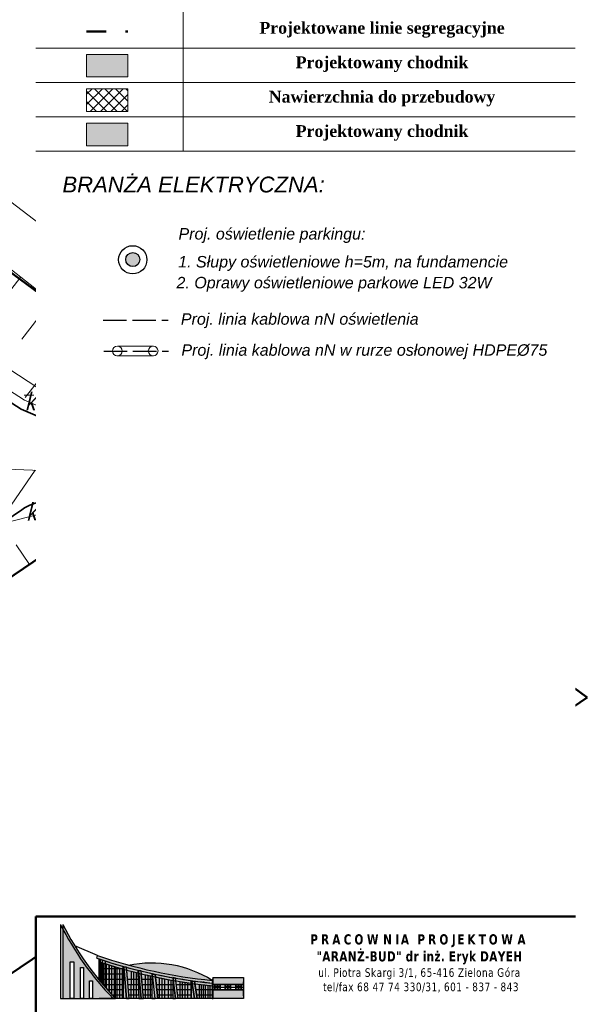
# Model space of a CAD drawing. Header units: metres. Extents: x 5515053 to 5515175, y 5844635 to 5844761.
# Tile 6 of 7: x 5515146 to 5515175, y 5844668 to 5844718. Entities that reach past the tile are written whole.
import ezdxf
from ezdxf.enums import TextEntityAlignment as Align
from ezdxf.lldxf.tags import DXFTag

# ---------------------------------------------------------------- set-up
doc = ezdxf.new("R2010")
doc.units = ezdxf.units.M
doc.header["$LTSCALE"] = 1000
doc.header["$MEASUREMENT"] = 0
doc.set_wipeout_variables(frame=1)
for name, pattern in [('0.5_0.5', [1, 0.5, -0.5]), ('1', [0]), ('ACAD_ISO02W100', [15, 12, -3]), ('BUD', [0]), ('CIĄGłA', [0, 0]), ('GDE', [0]), ('KOC', [2, 1.5, -0.5]), ('KOJ', [0]), ('SCH', [0]), ('UPE', [0]), ('UPK', [0]), ('UPT', [0]), ('WSN', [0])]:
    doc.linetypes.add(name, pattern=pattern)
doc.layers.get('0').update_dxf_attribs({"color": 250, "linetype": 'CONTINUOUS', "lineweight": 30})
doc.layers.add('!KZ_CHODNIK', color=2, linetype='CONTINUOUS', lineweight=30, transparency=0.6)
for name, color, linetype in [('!KZ_GRANICE', 40, '0.5_0.5'), ('!KZ_MAPA', 253, '0.5_0.5'), ('00-elewacja', 7, 'CONTINUOUS'), ('00-słupy', 251, 'CONTINUOUS'), ('OŚWIETLENIE', 1, 'CONTINUOUS'), ('OŚWIETLENIE2', 1, 'CONTINUOUS'), ('tabelka', 7, 'CONTINUOUS')]:
    doc.layers.add(name, color=color, linetype=linetype)
for name, color, linetype, lineweight in [('!KZ_KRAWĘŻNIK', 7, 'CONTINUOUS', 50), ('!KZ_NAWIERZCHNIA KOSTKA BRUKOWA', 5, 'CONTINUOUS', 13), ('02.Opornik', 7, 'DASHED', 9), ('_elektr sieć energet nN', 1, 'ACAD_ISO02W100', 30), ('ARMATURA', 251, 'CONTINUOUS', 20), ('d_WYMIAR', 7, 'CIĄGłA', 9), ('E_przepusty kablowe', 150, 'CONTINUOUS', 15), ('EBT_R_L_1', 7, '1', 18), ('EBU_L_1', 7, '1', 50), ('EDZ_L_1', 30, 'GDE', 50), ('OŚW_PROJ', 2, 'CONTINUOUS', 35), ('SDR_R_L_1', 7, '1', 35), ('SDR_R_L_2', 7, '1', 18), ('SZO_R_L_1', 7, '1', 18), ('SZZ_T_1', 7, 'CONTINUOUS', 18), ('UEEN_R_L_1', 1, '1', 18), ('UKKA_R_T_2', 14, 'CONTINUOUS', 18), ('UKKA_R_T_3', 14, 'CONTINUOUS', 18), ('UKKD_R_L_1', 14, '1', 18), ('UKKD_R_T_4', 14, 'CONTINUOUS', 18), ('UTTM_R_L_1', 30, '1', 18), ('WUK_R_L_1', 15, '1', 18), ('WUK_R_T_1', 247, 'CONTINUOUS', 18), ('WUK_R_T_3', 247, 'CONTINUOUS', 18), ('WYMIAR ZEW', 126, 'CONTINUOUS', 20)]:
    doc.layers.add(name, color=color, linetype=linetype, lineweight=lineweight)
doc.layers.add('!KZ_ZIELEŃ', color=82, linetype='CONTINUOUS', transparency=0.6)
doc.layers.get('WYMIAR ZEW').off()
doc.styles.add('MOJE', font='times.ttf')
doc.styles.get("Standard").update_dxf_attribs({"font": 'ARIALN.TTF', "width": 0.75})
doc.styles.add('Ukośny', font='ariali.ttf')
tags = doc.linetypes.add('DASHED', pattern=[0.75, 0.5, -0.25]).pattern_tags.tags
tags[6:7] = [DXFTag(74, 4), DXFTag(75, 0), DXFTag(340, '0'), DXFTag(46, 1.0), DXFTag(50, 0.0), DXFTag(44, 0.0), DXFTag(45, 0.0)]
tags[4:5] = [DXFTag(74, 4), DXFTag(75, 0), DXFTag(340, '0'), DXFTag(46, 1.0), DXFTag(50, 0.0), DXFTag(44, 0.0), DXFTag(45, 0.0)]

# ---------------------------------------------------------------- blocks, each defined once
blk = doc.blocks.new('DLI')
at = {"color": 253, "lineweight": 13}
blk.add_circle((0, 0), 0.045, dxfattribs=at)
for centre, start, end in [((0, 0.375), 30.1454, 149.8546), ((-0.357, 0.116), 102.1497, 221.8548), ((0.357, 0.116), 318.1452, 77.8503), ((-0.22, -0.303), 174.1535, 293.849), ((0.22, -0.303), 246.151, 5.8465)]:
    blk.add_arc(centre, 0.375, start, end, dxfattribs=at)
blk = doc.blocks.new('WLZ')
blk.add_circle((0, 0), 0.3)
blk = doc.blocks.new('WSU')
blk.add_circle((0, 0), 0.045)
blk = doc.blocks.new('MAPA')
at = {"color": 253, "lineweight": 13}
for p, q in [((83.556, -61.41), (83.545, -60.91)), ((82.324, -62.189), (82.824, -62.177)), ((84.324, -62.143), (84.823, -62.131)), ((83.591, -62.91), (83.603, -63.41))]:
    blk.add_line(p, q, dxfattribs=at)
blk.add_circle((83.574, -62.16), 0.25, dxfattribs=at)
at = {"layer": 'EBT_R_L_1', "color": 253, "linetype": 'SCH', "lineweight": 18}
for p, q in [((88.371, -68.901), (86.115, -70.423)), ((88.288, -68.773), (91.447, -73.461)), ((88.65, -69.315), (86.395, -70.837)), ((81.911, -69.85), (82.605, -70.865)), ((88.93, -69.728), (86.674, -71.251)), ((89.209, -70.142), (86.954, -71.664)), ((86.032, -70.295), (89.191, -74.984)), ((89.489, -70.556), (87.234, -72.078))]:
    blk.add_line(p, q, dxfattribs=at)
at = {"layer": 'EBU_L_1', "color": 253, "linetype": 'BUD', "lineweight": 50}
for p, q in [((52.893, -91.055), (85.214, -69.084)), ((85.214, -69.084), (94.669, -83.059))]:
    blk.add_line(p, q, dxfattribs=at)
at = {"layer": 'EBU_L_1', "color": 253, "linetype": '1'}
blk.add_line((62.296, -104.932), (94.669, -83.059), dxfattribs=at)
at = {"layer": 'EDZ_L_1', "color": 253, "linetype": 'GDE'}
for p, q in [((78.87, -24.65), (106.17, -46.88)), ((106.17, -46.88), (95.14, -59.01)), ((79.28, -54.15), (93.89, -64.923)), ((95.14, -59.01), (93.89, -64.923)), ((93.89, -64.923), (111.2, -77.69)), ((111.2, -77.69), (61.96, -111.29))]:
    blk.add_line(p, q, dxfattribs=at)
at = {"layer": 'SDR_R_L_1', "color": 253, "linetype": 'KOJ', "lineweight": 35}
for p, q in [((73.988, -57.69), (82.171, -62.903)), ((82.171, -62.903), (90.869, -66.633)), ((82.21, -68.063), (73.661, -73.842)), ((84.413, -68.202), (85.214, -69.084)), ((98.984, -77.578), (88.474, -68.619))]:
    blk.add_line(p, q, dxfattribs=at)
at = {"layer": 'SDR_R_L_1', "color": 253, "linetype": 'KOC', "lineweight": 18}
blk.add_line((88.288, -68.773), (86.032, -70.295), dxfattribs=at)
at = {"layer": 'SDR_R_L_1', "color": 253, "linetype": 'KOJ', "lineweight": 35}
blk.add_arc((83.238, -69.302), 1.61, 43.0907, 129.6832, dxfattribs=at)
at = {"layer": 'SDR_R_L_2', "color": 253, "linetype": '1'}
for p, q in [((78.238, -59.806), (82.34, -62.442)), ((82.304, -62.422), (86.698, -64.311)), ((82.106, -62.882), (86.501, -64.771)), ((83.864, -63.637), (84.501, -63.367)), ((84.479, -63.902), (85.116, -63.631)), ((86.698, -64.311), (91.093, -66.2)), ((86.501, -64.771), (90.895, -66.66)), ((88.259, -65.526), (88.896, -65.256)), ((88.874, -65.791), (89.511, -65.52)), ((88.494, -68.632), (90.92, -72.173)), ((88.081, -68.914), (90.507, -72.456)), ((89.052, -70.331), (89.707, -70.402)), ((89.391, -70.827), (90.046, -70.898)), ((90.92, -72.173), (93.345, -75.715)), ((90.507, -72.456), (92.933, -75.997)), ((91.477, -73.872), (92.132, -73.944)), ((91.817, -74.368), (92.472, -74.44)), ((93.345, -75.715), (95.771, -79.256)), ((92.933, -75.997), (95.358, -79.539)), ((93.903, -77.414), (94.558, -77.485)), ((94.243, -77.91), (94.898, -77.981))]:
    blk.add_line(p, q, dxfattribs=at)
at = {"layer": 'SZO_R_L_1', "color": 253, "linetype": '1'}
for p, q in [((86.948, -59.905), (81.112, -55.304)), ((92.784, -64.505), (86.948, -59.905)), ((98.621, -69.106), (92.784, -64.505)), ((104.457, -73.706), (98.621, -69.106)), ((110.293, -78.307), (104.457, -73.706))]:
    blk.add_line(p, q, dxfattribs=at)
for centre in [(86.948, -59.905), (92.784, -64.505), (98.621, -69.106), (104.457, -73.706)]:
    blk.add_circle(centre, 0.17, dxfattribs=at)
at = {"layer": 'UEEN_R_L_1', "color": 253, "linetype": 'UPE', "lineweight": 18}
for p, q in [((83.574, -62.16), (79.562, -59.542)), ((91.817, -66.101), (83.574, -62.16)), ((86.009, -67.145), (84.778, -67.524)), ((87.017, -67.032), (86.009, -67.145)), ((88.371, -67.611), (87.017, -67.032)), ((84.778, -67.524), (84.189, -68.007)), ((99.241, -82.673), (88.371, -67.611)), ((81.623, -68.657), (84.189, -68.007))]:
    blk.add_line(p, q, dxfattribs=at)
at = {"layer": 'UKKD_R_L_1', "color": 253, "linetype": 'UPK', "lineweight": 18}
for p, q in [((63.231, -65.271), (87.608, -66.218)), ((81.47, -68.1), (82.893, -66.037)), ((87.608, -66.218), (84.338, -69.684)), ((102.603, -78.795), (87.608, -66.218))]:
    blk.add_line(p, q, dxfattribs=at)
at = {"layer": 'UTTM_R_L_1', "color": 253, "linetype": 'UPT', "lineweight": 18}
blk.add_line((97.427, -64.331), (75.994, -47.952), dxfattribs=at)
at = {"layer": 'WUK_R_L_1', "color": 253, "linetype": 'WSN', "lineweight": 18}
for p, q in [((82.154, -56.111), (78.918, -60.227)), ((83.723, -57.346), (82.197, -59.301)), ((85.292, -58.59), (82.377, -62.298)), ((87.921, -60.679), (86.716, -62.218)), ((89.49, -61.914), (87.41, -64.552)), ((91.069, -63.157), (90.135, -64.329))]:
    blk.add_line(p, q, dxfattribs=at)
at = {"layer": 'SZZ_T_1', "color": 253, "rotation": 1.322970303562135}
blk.add_blockref('DLI', (89.414, -62.095), dxfattribs=at)
at = {"layer": 'UKKA_R_T_2', "color": 253, "rotation": 1.322970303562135}
blk.add_blockref('WLZ', (87.608, -66.218), dxfattribs=at)
at = {"layer": 'WUK_R_T_1', "color": 253, "rotation": 1.322970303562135}
blk.add_blockref('WSU', (85.32, -68.921), dxfattribs=at)
at = {"layer": 'UKKA_R_T_3', "color": 253, "oblique": 15}
for p in [(82.366, -62.963), (82.433, -68.618)]:
    blk.add_text('k', height=0.9, rotation=1.323, dxfattribs=at).set_placement(p)
blk.add_text('k', height=0.9, rotation=1.323, dxfattribs=at).set_placement((86.76, -65.437), align=Align.MIDDLE)
at = {"layer": 'UKKD_R_T_4', "color": 253, "oblique": 15}
blk.add_text('%%U60.53', height=0.9, rotation=1.323, dxfattribs=at).set_placement((87.753, -63.384))
blk.add_text('59.04', height=0.9, rotation=1.323, dxfattribs=at).set_placement((87.687, -63.986), align=Align.TOP_LEFT)
at = {"layer": 'WUK_R_T_3', "color": 253, "oblique": 15}
blk.add_text('60.49', height=0.9, rotation=1.323, dxfattribs=at).set_placement((85.57, -68.916))
blk = doc.blocks.new('GRANICE')
at = {"layer": 'EDZ_L_1', "linetype": 'GDE'}
for p, q in [((78.87, -24.65), (106.17, -46.88)), ((106.17, -46.88), (95.14, -59.01)), ((79.28, -54.15), (93.89, -64.923)), ((95.14, -59.01), (93.89, -64.923)), ((93.89, -64.923), (111.2, -77.69)), ((111.2, -77.69), (61.96, -111.29))]:
    blk.add_line(p, q, dxfattribs=at)
blk = doc.blocks.new('zw$7899')
at = {"layer": '00-elewacja', "ltscale": 3}
for color, points in [(7, [(55.1, -15.8), (55.1, -25.7, 0.071069), (158.2, -167.9), (160.3, -167.9), (160.3, -164.9, -0.073874)]), (250, [(126.3, -80), (124.6, -85.1, 0.029257), (244.5, -118.1, 0.026979), (358, -136), (358, -130.6, -0.056206)])]:
    blk.add_hatch(color=color, dxfattribs=at).paths.add_polyline_path(points)
at = {"layer": '00-słupy', "ltscale": 3}
for color, points in [(252, [(55.1, -25.7), (55.1, -167.9), (70.2, -167.9), (70.2, -92.5), (77.4, -92.5), (77.4, -167.9), (91.2, -167.9), (91.2, -104.4), (97.7, -104.4), (97.7, -167.9), (110, -167.9), (110, -131.4), (115.7, -131.4), (115.7, -167.9), (154.9, -167.9), (154.9, -164.5, -0.069195)]), (250, [(189.9, -99.4, 0.041218), (361.2, -130.9), (361.2, -130.2, 0.193561)]), (251, [(320, -132.1), (325.2, -132.1), (330.4, -167.9), (325.2, -167.9)])]:
    blk.add_hatch(color=color, dxfattribs=at).paths.add_polyline_path(points)
h = blk.add_hatch(color=252, dxfattribs=at)
h.paths.add_polyline_path([(132.1, -87.7, -0.000597), (129.7, -86.9), (129.7, -92.5), (132.1, -93.3)])
h.paths.add_polyline_path([(136.5, -89.1, -0.001084), (132.1, -87.7), (132.1, -93.3), (136.5, -94.8)])
h.paths.add_polyline_path([(142.9, -91.2, -0.001556), (136.5, -89.1), (136.5, -94.8), (142.9, -96.8)])
h.paths.add_polyline_path([(142.9, -91.2), (142.9, -96.8), (147.1, -98.2), (178.9, -107.6), (178.9, -102, -0.008774)])
h.paths.add_polyline_path([(189.5, -104.9, -0.000926), (185.7, -103.9), (186.2, -109.6), (209, -115.5, 0.000046), (209.2, -115.6), (209, -109.9, -0.004729)])
h.paths.add_polyline_path([(237.6, -116.7, -0.005337), (215.5, -111.5), (216.1, -117.2), (237.6, -122.2)])
h.paths.add_polyline_path([(244.5, -118.1), (245.1, -123.8), (280.6, -130.7, 0.00011), (281, -130.7), (281.1, -128.8), (280.6, -125.2, -0.008588)])
h.paths.add_polyline_path([(318.4, -131.2, -0.007577), (286.4, -126.2), (287.1, -131.8), (318.4, -136.6, 0.00002), (318.4, -136.6)])
h.paths.add_polyline_path([(361.2, -136.4, -0.008457), (325.2, -132.2), (326, -137.7), (361.2, -141.7)])
h = blk.add_hatch(color=250, dxfattribs=at)
h.paths.add_polyline_path([(185.7, -167.9), (178.9, -167.9), (178.9, -102), (180.5, -103.9)])
h.paths.add_polyline_path([(239.2, -118.1), (237.6, -116.7), (237.6, -167.9), (244.5, -167.9)])
h.paths.add_polyline_path([(281.1, -126.2), (280.6, -167.9), (286.4, -167.9)])
h.paths.add_polyline_path([(318.4, -167.9), (318.4, -131.2), (320, -132.1), (325.2, -167.9)])
edge = h.paths.add_edge_path()
edge.add_line((211.8, -128.1), (210.3, -111.5))
edge.add_line((210.3, -111.5), (209, -109.9))
edge.add_line((209, -109.9), (211, -167.9))
edge.add_line((211, -167.9), (215.5, -167.9))
edge.add_line((215.5, -167.9), (212.8, -138.9))
h = blk.add_hatch(color=251, dxfattribs=at)
h.paths.add_polyline_path([(190.9, -167.9), (185.7, -103.9), (180.5, -103.9), (185.7, -167.9)])
h.paths.add_polyline_path([(220.8, -167.9), (215.5, -111.5), (210.3, -111.5), (215.5, -167.9)])
h.paths.add_polyline_path([(244.5, -167.9), (239.2, -118.1), (244.5, -118.6), (249.7, -167.9)])
h.paths.add_polyline_path([(291.5, -167.2), (286.4, -126.2), (280.6, -125.2), (286.4, -167.9)])
h = blk.add_hatch(color=250, dxfattribs=at)
h.paths.add_polyline_path([(212.8, -138.9), (210.7, -115.9, -0.000359), (209.2, -115.6), (211, -167.9), (215.5, -167.9)])
h.paths.add_polyline_path([(210.3, -111.5), (209, -109.9), (209.2, -115.6, 0.000359), (210.7, -115.9)])
h = blk.add_hatch(color=252, dxfattribs=at)
h.paths.add_polyline_path([(363.4, -167.9), (363.4, -149.9), (425.6, -149.9), (425.6, -167.9)])
h.paths.add_polyline_path([(425.6, -124.7), (363.4, -124.7), (363.4, -139.1), (425.6, -139.1)])
at = {"layer": 'ARMATURA'}
blk.add_hatch(color=253, dxfattribs=at).paths.add_polyline_path([(129.7, -92.5), (178.9, -107.6), (178.9, -167.9), (160.3, -167.9), (160.3, -164.9), (129.7, -130.2)])
h = blk.add_hatch(color=253, dxfattribs=at)
h.paths.add_polyline_path([(249.7, -167.9), (245.1, -123.8), (280.6, -130.7), (280.6, -167.9)])
h.paths.add_polyline_path([(287.1, -131.8), (318.4, -136.6), (318.4, -167.9), (291.6, -167.9)])
h.paths.add_polyline_path([(326, -137.7), (361.5, -141.8), (361.2, -167.9), (330.4, -167.9), (326, -137.7)])
h.paths.add_polyline_path([(216.1, -117.2), (237.6, -122.2), (237.6, -167.9), (220.8, -167.9)])
h.paths.add_polyline_path([(186.2, -109.6), (209, -115.5), (211, -167.9), (190.9, -167.9), (186.2, -109.6)])
at = {"layer": '00-elewacja', "color": 7, "ltscale": 3}
blk.add_line((366.7, -144.5), (363.4, -144.5), dxfattribs=at)
for points in [[(50, -15.8, 0.075573), (158.2, -167.9, 1.191413)], [(55.1, -15.8, 0.075573), (163.3, -167.9, 1.191413)], [(126.3, -80, 0.056978), (361.2, -130.9, 0.057292)], [(124.6, -85.1, 0.057105), (361.2, -136.3, 0.057105)], [(189.9, -99.4, -0.193561), (361.2, -130.2, -0.193561)]]:
    blk.add_lwpolyline(points, format="xyb", dxfattribs=at)
for points in [[(50, -15.8), (50, -167.9)], [(55.1, -15.8), (55.1, -167.9), (163.3, -167.9)], [(126.3, -80), (79.5, -59.6)], [(124.6, -85.1), (126.3, -80)], [(132.1, -133.2), (132.1, -87.7)], [(133.3, -93.8), (133.3, -134.7)], [(136.5, -138.4), (136.5, -89.1)], [(138.7, -95.5), (138.7, -141)], [(142.9, -145.8), (142.9, -91.2)], [(144.1, -97.2), (144.1, -147.2)], [(149.5, -98.9), (149.5, -153.3)], [(151.1, -154.9), (151.1, -99.3)], [(154.9, -100.6), (154.9, -159.1)], [(129.7, -106.5), (176.5, -106.5)], [(129.7, -117.3), (178.9, -117.3)], [(160.3, -102.2), (160.3, -167.9)], [(163.3, -167.9), (163.3, -102.9)], [(165.7, -103.8), (165.7, -167.9)], [(171.1, -105.8), (171.1, -167.9)], [(176.5, -106.9), (176.5, -167.9)], [(192.9, -107.2), (192.9, -107.2)], [(195.1, -112), (194.8, -167.9)], [(200.2, -113.3), (200.2, -167.9)], [(205.6, -114.6), (205.6, -167.9)], [(223.8, -119.1), (223.8, -167.9)], [(229.2, -120.3), (229.2, -167.9)], [(129.7, -128.1), (178.9, -128.1)], [(136.9, -138.9), (178.9, -138.9)], [(187.7, -128.1), (209.6, -128.1)], [(188.6, -138.9), (205.6, -138.9)], [(200.5, -138.9), (210, -138.9)], [(217.1, -128.1), (237.6, -128.1)], [(218.1, -138.9), (237.6, -138.9)], [(234.6, -121.5), (234.6, -167.9)], [(246.7, -139), (263.7, -138.9)], [(252.9, -125.4), (252.9, -167.9)], [(258.3, -126.5), (258.3, -167.9)], [(263.7, -127.5), (263.7, -167.9)], [(263.7, -138.9), (280.9, -138.9)], [(271.1, -128.9), (271.1, -167.9)], [(276.5, -129.9), (276.5, -167.9)], [(288, -138.9), (318.4, -138.9)], [(294.8, -133), (294.8, -167.9)], [(300.2, -133.9), (300.2, -167.9)], [(305.6, -134.8), (305.6, -167.9)], [(311, -130.1), (311, -130.2)], [(311, -135.5), (311, -167.9)], [(318.4, -136.6), (318.4, -146.8)], [(325.2, -167.9), (320, -132.1)], [(330.4, -167.9), (325.2, -132.1)], [(334.6, -133.3), (334.6, -133.4)], [(334.6, -138.7), (334.6, -167.9), (334.6, -167.9)], [(338.7, -133.3), (338.7, -133.9)], [(338.7, -139.1), (338.7, -167.9), (338.7, -167.9)], [(342.8, -133.3), (342.8, -134.4)], [(342.8, -139.6), (342.8, -167.9), (342.8, -167.9)], [(347.2, -140.3), (347.2, -167.9)], [(352.6, -140.8), (352.6, -167.9)], [(356.9, -140.3), (356.9, -167.9)], [(415.3, -139.1), (415.3, -149)], [(425.6, -162.5), (425.6, -133.7)], [(146.4, -149.7), (178.9, -149.7)], [(146.4, -149.7), (178.9, -149.7)], [(154.9, -160.5), (178.9, -160.5)], [(189.5, -149.7), (205.6, -149.7)], [(189.5, -149.7), (192.7, -149.7)], [(190.3, -160.5), (211, -160.5)], [(201.3, -149.7), (210.4, -149.7)], [(219.1, -149.7), (237.6, -149.7)], [(220.1, -160.5), (237.6, -160.5)], [(248.3, -149.7), (263.7, -149.7)], [(249, -160.5), (280.6, -160.5)], [(263.7, -149.7), (280.8, -149.7)], [(289.3, -149.7), (318.4, -149.7)], [(290.7, -160.5), (318.4, -160.5)], [(327.8, -149.7), (361.2, -149.7)], [(329.3, -160.5), (361.2, -160.5)], [(377.5, -144.5), (388.3, -144.5)], [(399.1, -144.5), (409.9, -144.5)], [(420.7, -144.5), (425.6, -144.5)], [(154.9, -164.5), (154.9, -167.9)]]:
    blk.add_lwpolyline(points, dxfattribs=at)
for points in [[(70.2, -167.9), (70.2, -92.5), (77.4, -92.5), (77.4, -167.9)], [(91.2, -167.9), (91.2, -104.4), (97.7, -104.4), (97.7, -167.9)], [(110, -167.9), (110, -131.4), (115.7, -131.4), (115.7, -167.9)], [(363.4, -124.7), (361.2, -130.2), (361.2, -167.9), (363.4, -167.9), (363.4, -124.7)], [(363.4, -124.7), (425.6, -124.7), (425.6, -139.1), (363.4, -139.1)], [(363.4, -139.1), (425.6, -139.1), (425.6, -149.9), (363.4, -149.9)], [(366.7, -139.1), (372.1, -139.1), (372.1, -144.5), (366.7, -144.5)], [(366.7, -139.1), (372.1, -139.1), (372.1, -144.5), (366.7, -144.5)], [(367.3, -139.6), (371.6, -139.6), (371.6, -143.9), (367.3, -143.9)], [(372.1, -139.1), (377.5, -139.1), (377.5, -144.5), (372.1, -144.5)], [(372.7, -139.6), (377, -139.6), (377, -143.9), (372.7, -143.9)], [(388.3, -139.1), (393.7, -139.1), (393.7, -144.5), (388.3, -144.5)], [(388.9, -139.6), (393.2, -139.6), (393.2, -143.9), (388.9, -143.9)], [(393.7, -139.1), (399.1, -139.1), (399.1, -144.5), (393.7, -144.5)], [(394.3, -139.6), (398.6, -139.6), (398.6, -143.9), (394.3, -143.9)], [(409.9, -139.1), (415.3, -139.1), (415.3, -144.5), (409.9, -144.5)], [(409.9, -139.1), (415.3, -139.1), (415.3, -144.5), (409.9, -144.5)], [(410.5, -139.6), (414.8, -139.6), (414.8, -143.9), (410.5, -143.9)], [(415.3, -139.1), (420.7, -139.1), (420.7, -144.5), (415.3, -144.5)], [(415.9, -139.6), (420.2, -139.6), (420.2, -143.9), (415.9, -143.9)], [(363.4, -167.9), (363.4, -149.9), (425.6, -149.9), (425.6, -167.9), (363.4, -167.9)], [(366.7, -144.5), (372.1, -144.5), (372.1, -149.9), (366.7, -149.9)], [(366.7, -144.5), (372.1, -144.5), (372.1, -149.9), (366.7, -149.9)], [(367.3, -145), (371.6, -145), (371.6, -149.3), (367.3, -149.3)], [(372.1, -144.5), (377.5, -144.5), (377.5, -149.9), (372.1, -149.9)], [(372.7, -145), (377, -145), (377, -149.3), (372.7, -149.3)], [(388.3, -144.5), (393.7, -144.5), (393.7, -149.9), (388.3, -149.9)], [(388.9, -145), (393.2, -145), (393.2, -149.3), (388.9, -149.3)], [(393.7, -144.5), (399.1, -144.5), (399.1, -149.9), (393.7, -149.9)], [(394.3, -145), (398.6, -145), (398.6, -149.3), (394.3, -149.3)], [(409.9, -144.5), (415.3, -144.5), (415.3, -149.9), (409.9, -149.9)], [(409.9, -144.5), (415.3, -144.5), (415.3, -149.9), (409.9, -149.9)], [(410.5, -145), (414.8, -145), (414.8, -149.3), (410.5, -149.3)], [(415.3, -144.5), (420.7, -144.5), (420.7, -149.9), (415.3, -149.9)], [(415.9, -145), (420.2, -145), (420.2, -149.3), (415.9, -149.3)]]:
    blk.add_lwpolyline(points, close=True, dxfattribs=at)
at = {"layer": '00-elewacja', "ltscale": 3}
for points in [[(129.7, -130.2), (129.7, -86.9, 0.055389), (361.2, -136.4), (361.2, -167.9), (129.7, -167.9)], [(129.7, -92.5, 0.055598), (361.5, -141.8, 0.057292)]]:
    blk.add_lwpolyline(points, format="xyb", dxfattribs=at)
at = {"layer": '00-słupy', "color": 7, "ltscale": 3}
for p, q in [((286.4, -167.9), (281.1, -126.2)), ((291.6, -167.9), (286.4, -126.2))]:
    blk.add_line(p, q, dxfattribs=at)
at = {"layer": '00-słupy', "ltscale": 3}
blk.add_line((50, -167.9), (55.1, -167.9), dxfattribs=at)
for points in [[(129.7, -92.5), (178.9, -107.6), (178.9, -167.9), (160.3, -167.9), (160.3, -164.9), (129.7, -130.2)], [(185.7, -167.9), (178.9, -167.9), (178.9, -102), (180.5, -103.9), (185.7, -167.9)], [(249.7, -167.9), (245.1, -123.8), (280.6, -130.7), (280.6, -167.9), (249.7, -167.9)], [(287.1, -131.8), (318.4, -136.6), (318.4, -167.9), (291.6, -167.9), (287.1, -131.8)]]:
    blk.add_lwpolyline(points, close=True, dxfattribs=at)
at = {"layer": '00-słupy', "color": 7, "ltscale": 3}
for points in [[(185.7, -167.9), (180.5, -103.9)], [(190.9, -167.9), (185.7, -103.9)], [(211.8, -128.1), (210.3, -111.5), (209, -109.9), (211, -167.9), (215.5, -167.9), (212.8, -138.9)], [(215.5, -167.9), (210.3, -111.5)], [(220.8, -167.9), (215.5, -111.5)], [(244.5, -167.9), (239.2, -118.1)], [(249.7, -167.9), (244.5, -118.1)], [(318.4, -167.9), (318.4, -131.2), (320, -132.1), (325.2, -167.9), (318.4, -167.9)]]:
    blk.add_lwpolyline(points, dxfattribs=at)
for points in [[(190.9, -167.9), (185.7, -103.9), (180.5, -103.9), (185.7, -167.9)], [(186.2, -109.6), (209, -115.5), (211, -167.9), (190.9, -167.9), (186.2, -109.6)], [(220.8, -167.9), (215.5, -111.5), (210.3, -111.5), (215.5, -167.9), (220.8, -167.9)], [(216.1, -117.2), (237.6, -122.2), (237.6, -167.9), (220.8, -167.9), (216.1, -117.2)], [(239.2, -118.1), (237.6, -116.7), (237.6, -167.9), (244.5, -167.9), (239.2, -118.1)], [(244.5, -167.9), (239.2, -118.1), (244.5, -118.6), (249.7, -167.9), (244.5, -167.9)], [(291.5, -167.2), (286.4, -126.2), (280.6, -125.2), (286.4, -167.9)], [(281.1, -126.2), (280.6, -167.9), (286.4, -167.9)], [(320, -132.1), (325.2, -132.1), (330.4, -167.9), (325.2, -167.9)], [(326, -137.7), (361.5, -141.8), (361.2, -167.9), (330.4, -167.9), (326, -137.7)]]:
    blk.add_lwpolyline(points, close=True, dxfattribs=at)
blk = doc.blocks.new('A$C77956BA5')
at = {"layer": 'OŚWIETLENIE', "linetype": 'Continuous'}
h = blk.add_hatch(color=256, dxfattribs=at)
edge = h.paths.add_edge_path()
edge.add_arc((0.483, 0.489), 0.239, 0, 360)
for centre, radius in [((0.482, 0.482), 0.482), ((0.483, 0.489), 0.239)]:
    blk.add_circle(centre, radius, dxfattribs=at)

msp = doc.modelspace()

# ---------------------------------------------------------------- block references
at = {"layer": '!KZ_GRANICE', "linetype": 'Continuous'}
msp.add_blockref('GRANICE', (5515063.58, 5844761.17), dxfattribs=at)
at = {"layer": '!KZ_MAPA', "linetype": 'Continuous'}
msp.add_blockref('MAPA', (5515063.58, 5844761.17), dxfattribs=at)

# ---------------------------------------------------------------- next in the draw order: wipeouts: each hides what was drawn before it
at = {"lineweight": 50}
msp.add_wipeout([(5515146.505, 5844657.347), (5515146.505, 5844728.097), (5515174.161, 5844728.097), (5515174.161, 5844657.347)], dxfattribs=at).dxf.layer = 'tabelka'

# ---------------------------------------------------------------- next in the draw order: hatches: boundary and pattern name
at = {"layer": '!KZ_CHODNIK'}
h = msp.add_hatch(color=256, dxfattribs=at)
h.dxf.hatch_style = 1
h.paths.add_polyline_path([(5515149.108, 5844716.462), (5515151.215, 5844716.462), (5515151.215, 5844715.31), (5515149.108, 5844715.31)])
at = {"layer": '!KZ_NAWIERZCHNIA KOSTKA BRUKOWA'}
h = msp.add_hatch(dxfattribs=at)
h.set_pattern_fill('ANSI37', color=256, scale=3)
h.set_pattern_definition([(45, (-71.57406, -3.5238), (-0.265165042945, 0.265165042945), []), (135, (-71.57406, -3.5238), (-0.265165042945, -0.265165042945), [])])
h.paths.add_polyline_path([(5515149.108, 5844714.699), (5515151.215, 5844714.699), (5515151.215, 5844713.547), (5515149.108, 5844713.547)])
at = {"layer": '!KZ_ZIELEŃ'}
h = msp.add_hatch(color=256, dxfattribs=at)
h.dxf.hatch_style = 1
h.paths.add_polyline_path([(5515149.108, 5844712.935), (5515151.215, 5844712.935), (5515151.215, 5844711.784), (5515149.108, 5844711.784)])

# ---------------------------------------------------------------- next in the draw order: linework, layer by layer
at = {"layer": '!KZ_KRAWĘŻNIK', "linetype": '0.5_0.5', "ltscale": 0.002}
msp.add_line((5515149.108, 5844717.65), (5515151.215, 5844717.65), dxfattribs=at)
at = {"layer": '02.Opornik', "ltscale": 2}
for points in [[(5515149.108, 5844716.462), (5515151.215, 5844716.462), (5515151.215, 5844715.31), (5515149.108, 5844715.31)], [(5515149.108, 5844714.699), (5515151.215, 5844714.699), (5515151.215, 5844713.547), (5515149.108, 5844713.547)], [(5515149.108, 5844712.935), (5515151.215, 5844712.935), (5515151.215, 5844711.784), (5515149.108, 5844711.784)]]:
    msp.add_lwpolyline(points, close=True, dxfattribs=at)
at = {"layer": '_elektr sieć energet nN', "ltscale": 0.0001}
for p, q in [((5515149.955, 5844702.843), (5515153.287, 5844702.843)), ((5515149.981, 5844701.251), (5515153.313, 5844701.251))]:
    msp.add_line(p, q, dxfattribs=at)
at = {"layer": 'd_WYMIAR'}
for p, q in [((5515154.063, 5844725.608), (5515154.063, 5844711.5)), ((5515146.506, 5844716.791), (5515174.161, 5844716.791)), ((5515146.506, 5844715.027), (5515174.161, 5844715.027)), ((5515146.506, 5844713.264), (5515174.161, 5844713.264)), ((5515146.506, 5844711.5), (5515174.161, 5844711.5))]:
    msp.add_line(p, q, dxfattribs=at)
at = {"layer": 'E_przepusty kablowe', "color": 0, "ltscale": 1.5}
for p, q in [((5515150.692, 5844701.496), (5515152.529, 5844701.503)), ((5515150.661, 5844701.002), (5515152.532, 5844701.004))]:
    msp.add_line(p, q, dxfattribs=at)
at = {"layer": 'E_przepusty kablowe', "color": 0}
for centre in [(5515150.684, 5844701.249), (5515152.519, 5844701.257)]:
    msp.add_circle(centre, 0.249, dxfattribs=at)
at = {"layer": 'tabelka', "lineweight": 50}
for p, q in [((5515146.508, 5844672.24), (5515174.167, 5844672.24)), ((5515146.509, 5844672.244), (5515146.509, 5844657.347))]:
    msp.add_line(p, q, dxfattribs=at)

# ---------------------------------------------------------------- next in the draw order: block references
at = {"layer": 'OŚWIETLENIE2', "xscale": 1.5, "yscale": 1.5, "zscale": 1.5}
msp.add_blockref('A$C77956BA5', (5515150.748, 5844705.209), dxfattribs=at)
at = {"layer": 'WYMIAR ZEW', "xscale": 0.025, "yscale": 0.025, "zscale": 0.025}
msp.add_blockref('zw$7899', (5515146.508, 5844672.24), dxfattribs=at)

# ---------------------------------------------------------------- next in the draw order: texts
at = {"layer": 'OŚW_PROJ', "color": 0, "linetype": 'Continuous', "insert": (5515147.865, 5844710.199), "char_height": 0.81, "width": 29.2613, "attachment_point": 1, "style": 'Ukośny'}
msp.add_mtext('BRANŻA ELEKTRYCZNA:', dxfattribs=at)
at = {"layer": 'OŚW_PROJ', "color": 0, "linetype": 'Continuous', "lineweight": 15, "char_height": 0.58806, "attachment_point": 1, "style": 'Ukośny'}
for s, insert, width in [('Proj. oświetlenie parkingu:', (5515153.817, 5844707.56), 26.25183), ('1. Słupy oświetleniowe h=5m, na fundamencie', (5515153.801, 5844706.127), 41.53416), ('2. Oprawy oświetleniowe parkowe LED 32W', (5515153.714, 5844705.055), 40.90629), ('Proj. linia kablowa nN oświetlenia', (5515153.939, 5844703.19), 38.84899), ('Proj. linia kablowa nN w rurze osłonowej HDPE%%C75', (5515153.966, 5844701.598), 38.84899)]:
    msp.add_mtext(s, dxfattribs=dict(at, insert=insert, width=width))
at = {"layer": 'tabelka', "char_height": 0.6046, "width": 17.89571, "attachment_point": 8, "style": 'MOJE'}
for s, insert in [('{\\fTimes New Roman|b1|i0|c238|p18;Projektowane linie segregacyjne}', (5515164.254, 5844717.326)), ('{\\fTimes New Roman|b1|i0|c238|p18;Projektowany chodnik}', (5515164.254, 5844715.562)), ('{\\fTimes New Roman|b1|i0|c238|p18;Nawierzchnia do przebudowy}', (5515164.254, 5844713.799)), ('{\\fTimes New Roman|b1|i0|c238|p18;Projektowany chodnik}', (5515164.254, 5844712.035))]:
    msp.add_mtext(s, dxfattribs=dict(at, insert=insert))
at = {"layer": 'tabelka', "insert": (5515166.177, 5844669.841), "char_height": 0.52272, "width": 16.04794, "attachment_point": 5}
msp.add_mtext('{\\fVerdana|b1|i0|c0|p34;\\T1.40000;PRACOWNIA PROJEKTOWA}\\P{\\fVerdana|b1|i0|c0|p34;\\T1.05000;"ARANŻ-BUD" dr inż. Eryk DAYEH}\\P{\\fVerdana|b0|i0|c0|p34;\\H0.84370x;\\T1.10000;ul. Piotra Skargi 3/1, 65-416 Zielona Góra}\\P{\\fVerdana|b0|i0|c0|p34;\\W0.69330; }{\\fVerdana|b0|i0|c0|p34;\\H0.84370x;\\T1.10000;tel/fax 68 47 74 330/31, 601 - 837 - 843}', dxfattribs=at)

doc.saveas('drawing.dxf')
